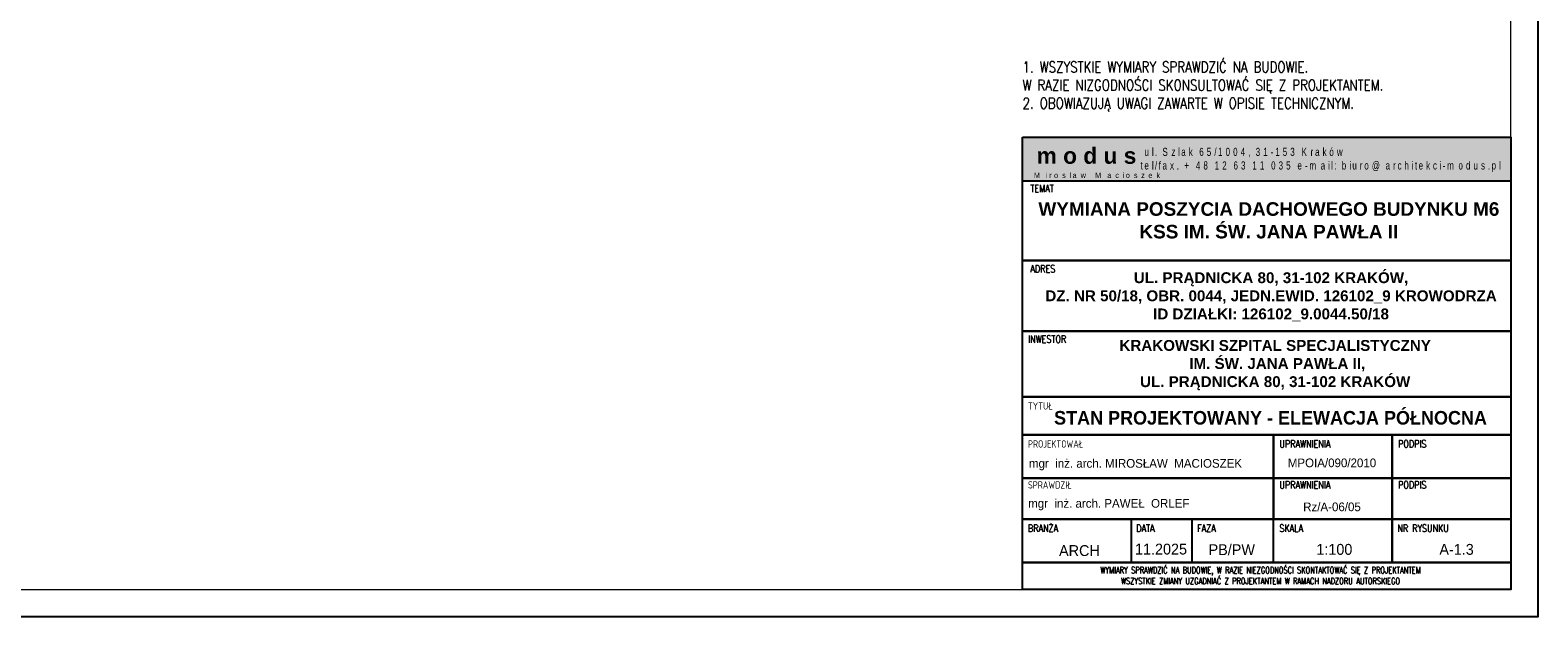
# Model space of a CAD drawing. Header units: millimetres. Extents: x 5973 to 39040, y 4443 to 37727.
# Tile 11 of 52: x 16133 to 18913, y 12338 to 13418. Entities that reach past the tile are written whole.
import ezdxf
from ezdxf.enums import TextEntityAlignment as Align

# ---------------------------------------------------------------- set-up
doc = ezdxf.new("R2010")
doc.units = ezdxf.units.MM
for name, color, linetype, lineweight in [('!MODUS_RAMKA', 1, 'Continuous', 15), ('_MODUS - Ramka', 1, 'Continuous', 15), ('MODUS_Opis', 8, 'Continuous', 13)]:
    doc.layers.add(name, color=color, linetype=linetype, lineweight=lineweight)
doc.styles.add('ARIAL', font='tahoma.ttf')
doc.styles.add('ARIAL TEEN', font='arial.ttf')
doc.styles.add('OPIS', font='romans.shx')
doc.styles.add('ROMANS', font='romans.shx', dxfattribs={"width": 0.8})
doc.styles.add('TXT', font='simplex.shx', dxfattribs={"width": 0.8})

msp = doc.modelspace()

# ---------------------------------------------------------------- hatches: boundary and pattern name
at = {"layer": '!MODUS_RAMKA'}
for color, points in [(254, [(18862.90207, 13221.02958), (17962.90207, 13221.02958), (17962.90207, 13141.02958), (18862.90207, 13141.02958)]), (250, [(18171.67785, 13211.02958), (17982.90207, 13211.02958), (17982.90207, 13158.16537), (18171.67785, 13158.16537)])]:
    msp.add_hatch(color=color, dxfattribs=at).paths.add_polyline_path(points)

# ---------------------------------------------------------------- linework, layer by layer
msp.add_lwpolyline([(17962.90207, 13221.02958), (18862.90207, 13221.02958), (18862.90207, 13141.02958), (17962.90207, 13141.02958)], close=True, dxfattribs=at)
at = {"layer": '!MODUS_RAMKA', "lineweight": 25}
for points in [[(17962.90207, 13141.02958), (18862.90207, 13141.02958), (18862.89701, 12994.15648), (17962.89701, 12994.15648)], [(17962.89126, 12994.15648), (18862.89126, 12994.15648), (18862.89126, 12994.15648), (17962.89126, 12994.15648)], [(17962.90301, 12994.15648), (18862.90301, 12994.15648), (18862.89701, 12863.68045), (17962.89701, 12863.68045)], [(17962.89701, 12863.68045), (18862.89701, 12863.68045), (18862.89701, 12743.28036), (17962.89701, 12743.28036)], [(17962.89701, 12863.68045), (18862.89701, 12863.68045), (18862.89701, 12743.28036), (17962.89701, 12743.28036)], [(17962.89701, 12743.28036), (18862.89701, 12743.28036), (18862.89701, 12673.28036), (17962.89701, 12673.28036)], [(17962.89701, 12673.28036), (18425.39701, 12673.28036), (18425.39701, 12593.28036), (17962.89701, 12593.28036)], [(18644.14701, 12593.28036), (18425.39701, 12593.28036), (18425.39701, 12673.28036), (18644.14701, 12673.28036)], [(18862.89701, 12593.28036), (18644.14701, 12593.28036), (18644.14701, 12673.28036), (18862.89701, 12673.28036)], [(17962.89701, 12593.28036), (18425.39701, 12593.28036), (18425.39701, 12517.87369), (17962.89701, 12517.87369)], [(18644.14701, 12517.87369), (18425.39701, 12517.87369), (18425.39701, 12593.28036), (18644.14701, 12593.28036)], [(18862.89701, 12517.87369), (18644.14701, 12517.87369), (18644.14701, 12593.28036), (18862.89701, 12593.28036)], [(17962.89701, 12517.87369), (18862.89701, 12517.87369), (18862.89701, 12437.87369), (17962.89701, 12437.87369)], [(18162.89701, 12437.87369), (17962.89701, 12437.87369), (17962.89701, 12517.87369), (18162.89701, 12517.87369)], [(18644.14701, 12437.87369), (18425.39701, 12437.87369), (18425.39701, 12517.87369), (18644.14701, 12517.87369)], [(18862.89701, 12437.87369), (18644.14701, 12437.87369), (18644.14701, 12517.87369), (18862.89701, 12517.87369)], [(18862.89701, 12387.87369), (17962.89701, 12387.87369), (17962.89701, 12437.87369), (18862.89701, 12437.87369)]]:
    msp.add_lwpolyline(points, close=True, dxfattribs=at)
msp.add_lwpolyline([(18275.06022, 12517.87369), (18275.06022, 12437.87369)], dxfattribs=at)
at = {"layer": '_MODUS - Ramka'}
msp.add_lwpolyline([(14912.89701, 15257.87369), (14912.89701, 12387.87369), (18862.89701, 12387.87369), (18862.89701, 15257.87369), (14912.89701, 15257.87369)], dxfattribs=at)
at = {"layer": 'Defpoints'}
msp.add_lwpolyline([(14712.89701, 13207.87369), (14712.89701, 15307.87369), (18912.89701, 15307.87369), (18912.89701, 12337.87369), (14712.89701, 12337.87369), (14712.89701, 15307.87369)], dxfattribs=at)
for points in [[(17962.90207, 13221.02958), (18862.90207, 13221.02958), (18862.89701, 12387.87369), (17962.89701, 12387.87369)], [(17962.90207, 13221.02958), (18862.89701, 13221.02958), (18862.89449, 12387.87369), (17962.89954, 12387.87369)]]:
    msp.add_lwpolyline(points, close=True, dxfattribs=at)

# ---------------------------------------------------------------- texts
at = {"layer": '!MODUS_RAMKA', "transparency": 33554687, "style": 'TXT', "width": 0.8}
for s, height, p in [('TEMAT', 13.498945, (17977.28068, 13120.22721)), ('ADRES', 13.498945, (17977.38909, 12972.16839)), ('INWESTOR', 13.498945, (17973.06828, 12842.59217)), ('TYTUŁ', 13.498945, (17972.90144, 12719.48888)), ('PROJEKTOWAŁ', 13.4989454, (17972.90144, 12649.48888)), ('UPRAWNIENIA', 13.4989454, (18436.44427, 12649.5078)), ('PODPIS', 13.498945, (18655.19427, 12649.5078)), ('SPRAWDZIŁ', 13.498945, (17972.90144, 12574.08221)), ('UPRAWNIENIA', 13.4989454, (18436.44427, 12574.10113)), ('PODPIS', 13.498945, (18655.19427, 12574.10113)), ('BRANŻA', 13.498945, (17972.90346, 12494.10113)), ('DATA', 13.498945, (18172.54188, 12494.10113)), ('FAZA', 13.498945, (18284.70509, 12494.10113)), ('SKALA', 13.498945, (18436.44427, 12494.10113)), ('NR RYSUNKU', 13.498945, (18653.92545, 12494.10113))]:
    msp.add_text(s, height=height, dxfattribs=at).set_placement(p)
at = {"layer": '!MODUS_RAMKA', "transparency": 33554687, "style": 'ROMANS', "width": 0.75}
for s, p in [('WYMIARY SPRAWDZIĆ NA BUDOWIE, W RAZIE NIEZGODNOŚCI SKONTAKTOWAĆ SIĘ Z PROJEKTANTEM', (18401.63099, 12423.87377)), ('WSZYSTKIE ZMIANY UZGADNIAĆ Z PROJEKTANTEM W RAMACH NADZORU AUTORSKIEGO', (18401.63099, 12403.74371))]:
    msp.add_text(s, height=12, dxfattribs=at).set_placement(p, align=Align.MIDDLE_CENTER)
at = {"layer": '!MODUS_RAMKA', "color": 254, "insert": (17988.79937, 13202.23041), "char_height": 30, "width": 188.7757814, "attachment_point": 1, "style": 'ARIAL'}
msp.add_mtext('{\\fArial|b1|i0|c238|p34;m o d u s}', dxfattribs=at)
at = {"layer": '!MODUS_RAMKA', "color": 250, "attachment_point": 4, "style": 'ARIAL'}
for s, insert, char_height, width in [('{\\fArial|b0|i0|c238|p34;\\W0.7;\\T1.7; \\fArial|b0|i0|c0|p34;ul. \\fArial|b0|i0|c238|p34;Szlak 65/1004,\\fArial|b0|i0|c0|p34; 31-\\fArial|b0|i0|c238|p34;153\\fArial|b0|i0|c0|p34; Kraków \\Ptel/fax. + 48 12 6\\fArial|b0|i0|c238|p34;3\\fArial|b0|i0|c0|p34; \\fArial|b0|i0|c238|p34;1\\fArial|b0|i0|c0|p34;1 \\fArial|b0|i0|c238|p34;03\\fArial|b0|i0|c0|p34;5 e-mail: \\fArial|b0|i0|c238|p34;biuro@architekci-modus.pl}', (18180.66341, 13179.40024), 15, 997.539432), ('{\\fArial|b0|i0|c0|p34;\\W0.8;\\T2;Miros\\fArial|b0|i0|c238|p34;law Macioszek}', (17983.89026, 13150.98124), 10, 386.2707112)]:
    msp.add_mtext(s, dxfattribs=dict(at, insert=insert, char_height=char_height, width=width))
at = {"layer": '!MODUS_RAMKA', "linetype": 'ByBlock', "lineweight": 25, "attachment_point": 5, "style": 'ARIAL TEEN'}
for s, insert, char_height, width in [('{\\fArial|b1|i0|c238|p34;WYMIANA POSZYCIA DACHOWEGO BUDYNKU M6 \\PKSS IM. ŚW. JANA PAWŁA II }', (18417.00232, 13067.90687), 25, 873.9377234), ('{\\fArial|b1|i0|c238|p34;UL. PRĄDNICKA 80, 31-102 KRAKÓW, \\PDZ. NR 50/18, OBR. 0044, JEDN.EWID. 126102_9 KROWODRZA\\PID DZIAŁKI: 126102_9.0044.50/18}', (18421.02943, 12927.284), 20, 893.9756175), ('{\\fArial|b1|i0|c238|p34;KRAKOWSKI SZPITAL SPECJALISTYCZNY\\P IM. ŚW. JANA PAWŁA II, \\PUL. PRĄDNICKA 80, 31-102 KRAKÓW}', (18428.6343, 12801.38341), 20, 797.2516849)]:
    msp.add_mtext(s, dxfattribs=dict(at, insert=insert, char_height=char_height, width=width))
at = {"layer": '!MODUS_RAMKA', "linetype": 'ByBlock', "transparency": 33554687, "attachment_point": 5, "style": 'ARIAL TEEN'}
for s, insert, char_height, width in [('{\\W0.95;\\fArial|b1|i0|c238|p34;STAN PROJEKTOWANY - ELEWACJA PÓŁNOCNA}', (18420.06305, 12704.25246), 25, 897.5888561), ('{\\W0.95;mgr  in\\fArial|b0|i0|c238|p34;ż\\fArial|b0|i0|c0|p34;. arch. MIROS\\fArial|b0|i0|c238|p34;Ł\\fArial|b0|i0|c0|p34;AW  MACIOSZEK}', (18171.13442, 12618.05816), 16, 1403.5608433), ('{\\W0.95;MPOIA/090/2010}', (18533.39356, 12621.31139), 16, 1403.5608433), ('{\\W0.95;mgr  in\\fArial|b0|i0|c238|p34;ż\\fArial|b0|i0|c0|p34;. arch. PAWE\\fArial|b0|i0|c238|p34;Ł\\fArial|b0|i0|c0|p34;  ORLEF}', (18121.94209, 12544.43265), 16, 1403.5608433), ('{\\W0.95;Rz/A-06/05}', (18533.39356, 12540.26423), 16, 1403.5608433), ('{\\W0.95;ARCH}', (18067.78961, 12459.7123), 20, 1403.5608433), ('{\\W0.95;11.2025}', (18218.15125, 12462.45123), 20, 1403.5608433), ('{\\W0.95;PB/PW}', (18348.60194, 12461.39264), 20, 1403.5608433), ('{\\W0.95;1:100}', (18537.76621, 12461.93737), 20, 1403.5608433), ('{\\W0.95;A-1.3}', (18763.0749, 12461.93737), 20, 1403.5608433)]:
    msp.add_mtext(s, dxfattribs=dict(at, insert=insert, char_height=char_height, width=width))
at = {"layer": 'MODUS_Opis', "insert": (17962.90207, 13268.96002), "char_height": 20, "width": 878.2340698, "attachment_point": 7, "style": 'OPIS'}
msp.add_mtext('{\\W0.8;1. WSZYSTKIE WYMIARY SPRAWDZIĆ NA BUDOWIE. \\PW RAZIE NIZGODNOŚCI SKONSULTOWAĆ SIĘ Z PROJEKTANTEM.\\P2. OBOWIAZUJĄ UWAGI ZAWARTE W OPISIE TECHNICZNYM.}', dxfattribs=at)

doc.saveas('drawing.dxf')
